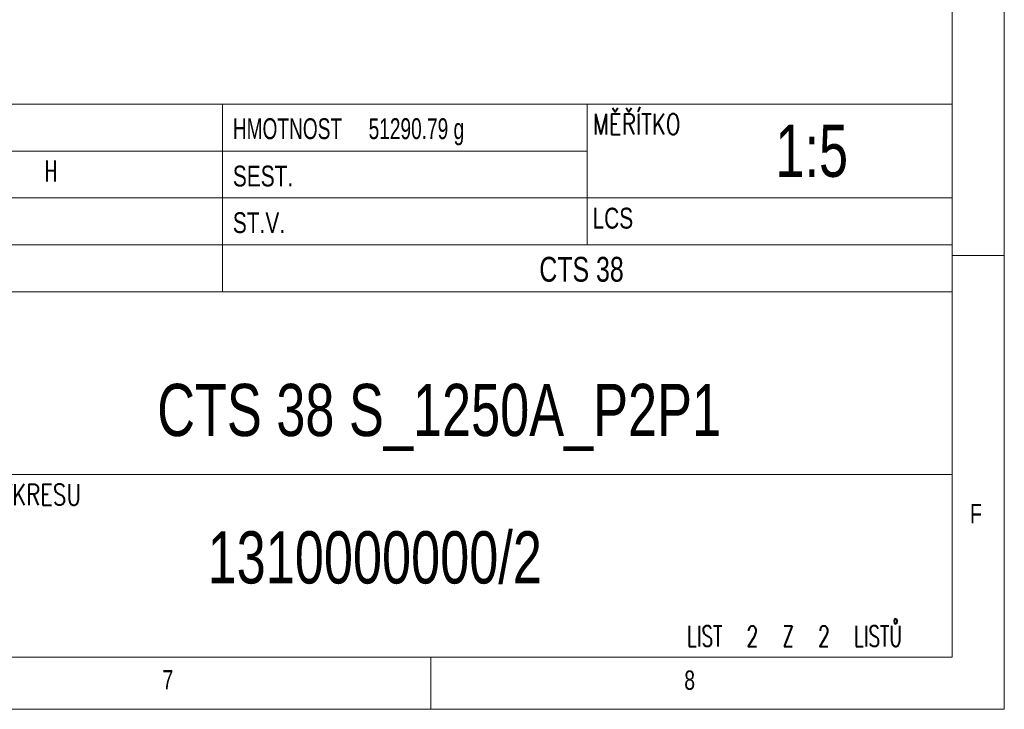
# Model space of a CAD drawing. Header units: millimetres. Extents: x 5 to 531, y 5 to 292.
# Tile 4 of 9: x 321 to 415, y 5 to 71. Entities that reach past the tile are written whole.
import ezdxf

# ---------------------------------------------------------------- set-up
doc = ezdxf.new("R2010")
doc.units = ezdxf.units.MM
doc.styles.add('SLDTEXTSTYLE0', font='TXT', dxfattribs={"width": 0.75})
doc.styles.add('SLDTEXTSTYLE1', font='TXT', dxfattribs={"width": 0.637097, "bigfont": 'bigfont'})
doc.styles.add('SLDTEXTSTYLE2', font='TXT', dxfattribs={"width": 0.66129})
doc.styles.add('SLDTEXTSTYLE3', font='TXT', dxfattribs={"width": 0.684783})
doc.styles.add('SLDTEXTSTYLE4', font='TXT', dxfattribs={"width": 0.75, "bigfont": 'bigfont'})
doc.styles.add('SLDTEXTSTYLE7', font='TXT', dxfattribs={"width": 0.65, "bigfont": 'bigfont'})

msp = doc.modelspace()

# ---------------------------------------------------------------- linework, layer by layer
at = {"color": 7, "linetype": 'Continuous', "lineweight": 0}
for p, q in [((415, 5), (415, 292)), ((410, 287), (410, 10)), ((375, 63), (375, 49.5)), ((290, 58.5), (375, 58.5)), ((290, 54), (410, 54)), ((240, 49.5), (410, 49.5)), ((410, 48.5), (415, 48.5)), ((10, 10), (410, 10)), ((360, 5), (360, 10)), ((5, 5), (415, 5))]:
    msp.add_line(p, q, dxfattribs=at)
at = {"color": 7, "linetype": 'Continuous', "lineweight": 15}
for p, q in [((240, 63), (410, 63)), ((340, 63), (340, 45)), ((410, 63), (410, 45)), ((240, 45), (410, 45)), ((410, 45), (410, 10)), ((310, 27.5), (410, 27.5)), ((240, 10), (410, 10))]:
    msp.add_line(p, q, dxfattribs=at)

# ---------------------------------------------------------------- texts
at = {"color": 7, "linetype": 'Continuous', "lineweight": 0}
for s, insert, char_height, attachment_point, style in [('TOLEROVÁNÍ     ISO 8015     ANO', (290.5013, 62.0667), 2, 1, 'SLDTEXTSTYLE2'), ('MĚŘÍTKO', (375.5321, 62.0721), 2, 1, 'SLDTEXTSTYLE4'), ('HMOTNOST     51290.79 g', (341.0009, 61.6429), 2, 1, 'SLDTEXTSTYLE3'), ('1:5', (393.0431, 61.0252), 5, 1, 'SLDTEXTSTYLE0'), ('PŘESNOST     ISO 2768    f    H', (290.5013, 57.5781), 2, 1, 'SLDTEXTSTYLE1'), ('SEST.', (341.0009, 57.1039), 2, 1, 'SLDTEXTSTYLE0'), ('LCS', (375.5001, 53.0667), 2, 1, 'SLDTEXTSTYLE0'), ('ST.V.', (341.0009, 52.6364), 2, 1, 'SLDTEXTSTYLE0'), ('CTS 38', (374.4464, 48.3604), 2.38125, 2, 'SLDTEXTSTYLE0'), ('CTS 38 S_1250A_P2P1', (360.7887, 36.1872), 5, 2, 'SLDTEXTSTYLE0'), ('ČÍSLO VÝKRESU', (310.5135, 26.5639), 2, 1, 'SLDTEXTSTYLE4'), ('F', (411.7127, 24.6732), 1.8521, 1, 'SLDTEXTSTYLE0'), ('1310000000/2', (338.5765, 22.0588), 5, 1, 'SLDTEXTSTYLE0'), ('LIST  2  Z  2  LISTŮ', (384.5577, 13.0068), 2, 1, 'SLDTEXTSTYLE7'), ('7', (334.2515, 8.7518), 1.8521, 1, 'SLDTEXTSTYLE0'), ('8', (384.303, 8.7175), 1.8521, 1, 'SLDTEXTSTYLE0')]:
    msp.add_mtext(s, dxfattribs=dict(at, insert=insert, char_height=char_height, attachment_point=attachment_point, style=style))

doc.saveas('drawing.dxf')
